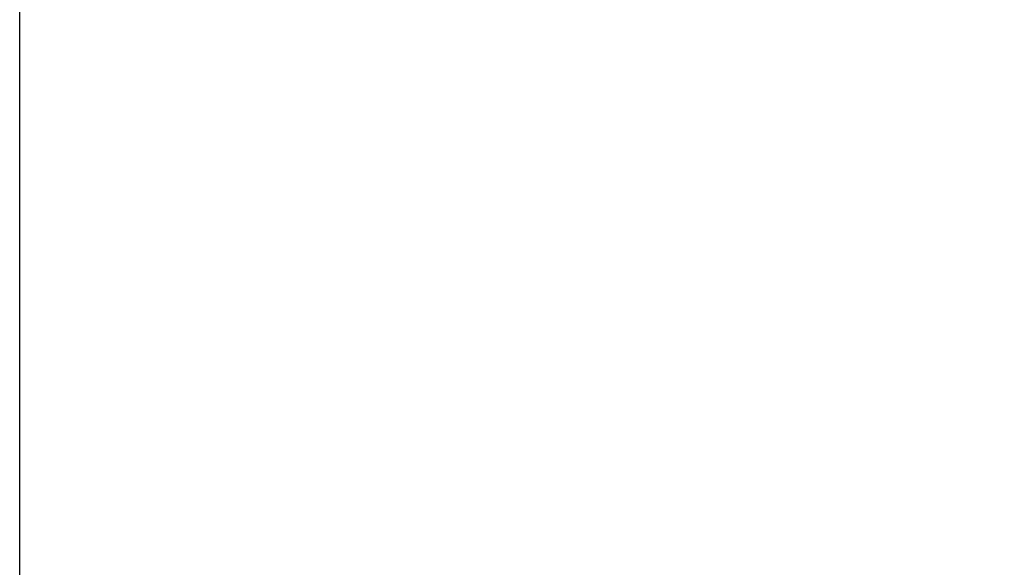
# Model space of a CAD drawing. Extents: x 23 to 884, y 6 to 258.
# Tile 2 of 11: x 23 to 131, y 106 to 166. Entities that reach past the tile are written whole.
import ezdxf

# ---------------------------------------------------------------- set-up
doc = ezdxf.new("R2010")
doc.units = 0
doc.header["$MEASUREMENT"] = 0
doc.linetypes.add('Wisdot7', pattern=[0.2875, 0.125, -0.05, 0.0625, -0.05])
doc.layers.add('B_ANNO_NOPLOT', color=47, linetype='Continuous', lineweight=18, plot=False)
doc.layers.add('B_ANNO_TEXT', color=7, linetype='Continuous', lineweight=18)
doc.styles.get("Standard").update_dxf_attribs({"font": 'calibri.ttf'})

# ---------------------------------------------------------------- blocks, each defined once
blk = doc.blocks.new('*U65')
at = {"layer": 'B_ANNO_NOPLOT', "flags": 128}
blk.add_lwpolyline([(15.35, -307.15), (15.35, -55.15), (339.28, -55.15), (339.28, -68.3), (393.35, -68.3), (393.35, -266.65), (331.92, -266.65), (331.92, -307.15)], close=True, dxfattribs=at)
blk = doc.blocks.new('*U138')
at = {"layer": 'B_ANNO_NOPLOT', "flags": 128}
blk.add_lwpolyline([(15.35, -307.15), (15.35, -55.15), (339.28, -55.15), (339.28, -68.3), (393.35, -68.3), (393.35, -266.65), (331.92, -266.65), (331.92, -307.15)], close=True, dxfattribs=at)
blk = doc.blocks.new('*U46')
at = {"layer": 'B_ANNO_NOPLOT', "flags": 128}
blk.add_lwpolyline([(22.5055, -324.5589), (22.5055, -72.5589), (346.4331, -72.5589), (346.4331, -85.7037), (400.5055, -85.7037), (400.5055, -284.0592), (339.0762, -284.0592), (339.0762, -324.5589)], close=True, dxfattribs=at)
at = {"layer": 'B_ANNO_TEXT'}
for tag, p in [('BN2', (271.4017, -121.9246)), ('BN3', (271.3917, -124.4304))]:
    blk.add_attdef(tag, p, '', height=1.5, dxfattribs=at)
blk.add_attdef('BN4', (269.9976, -140.0074), '', height=1.5, rotation=90, dxfattribs=at)

msp = doc.modelspace()

# ---------------------------------------------------------------- block references
at = {"linetype": 'Wisdot7'}
for name in ['*U65', '*U138']:
    msp.add_blockref(name, (7.15, 313.15), dxfattribs=at)

# ---------------------------------------------------------------- next in the draw order: block references
msp.add_blockref('*U46', (0, 330.56), dxfattribs=at)

doc.saveas('drawing.dxf')
